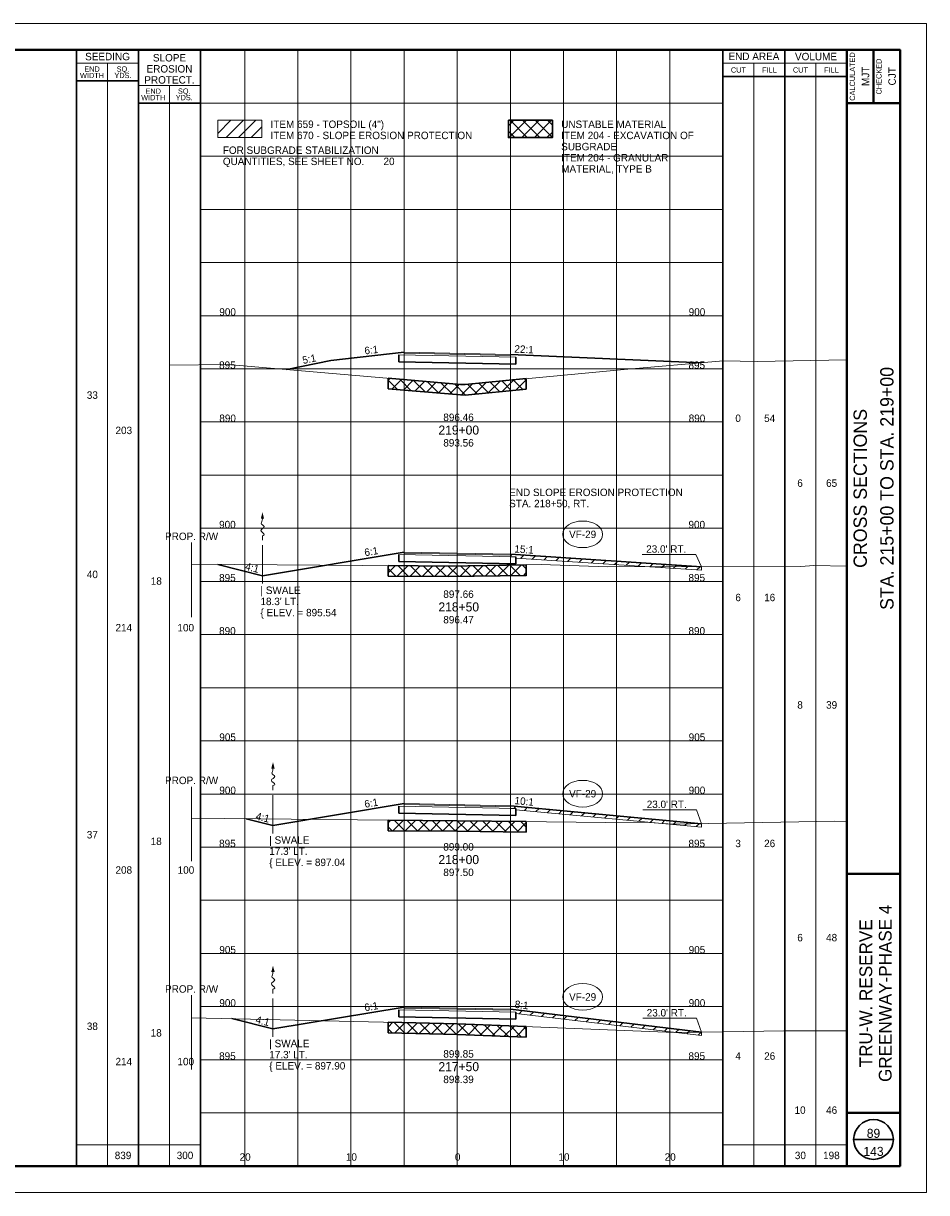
# Paper-space layout 'Layout1' of a CAD drawing. Header units: feet. Extents: x -1084 to 2301, y -843 to 1840.
# Tile 45 of 46: x 75 to 160, y 1722 to 1832. Entities that reach past the tile are written whole.
import ezdxf
from ezdxf.enums import TextEntityAlignment as Align

# ---------------------------------------------------------------- set-up
doc = ezdxf.new("R2010")
doc.units = ezdxf.units.FT
doc.header["$LTSCALE"] = 10
doc.header["$MEASUREMENT"] = 0
for name, pattern in [('cl5', [50, 1.25, -1.25, 45, -1.25, 1.25]), ('DGN Style 2', [42.257429, 25.354457, -16.902971]), ('DGN Style 3', [59.1604, 42.257429, -16.902971]), ('rowpr', [5.45, 1, -0.225, -0.225, 4])]:
    doc.linetypes.add(name, pattern=pattern)
for name, color, linetype, lineweight in [('DR_P_Erosion_Control', 7, 'Continuous', 13), ('DR_P_Flow_Arrow', 151, 'Continuous', 13), ('DR_P_Text', 7, 'Continuous', 13), ('GE_P_CL_5', 7, 'cl5', 13), ('PV_P_Text', 7, 'Continuous', 13), ('RW_P_Fee_RW', 193, 'rowpr', 40), ('SH_Border', 7, 'Continuous', 40), ('SH_Data', 7, 'Continuous', 0), ('SH_Major_Grid_Line', 254, 'Continuous', 13), ('SH_Text', 7, 'Continuous', 13), ('TX_P_5', 7, 'Continuous', 13), ('TX_X_5', 7, 'Continuous', 0), ('XS_P_Finished_Grade', 3, 'Continuous', 30), ('XS_P_Pavt_Surface', 251, 'Continuous', 13), ('XS_P_Subgrade', 4, 'Continuous', 30), ('XS_P_Undercut', 230, 'Continuous', 30), ('XS_X_Ground_Line', 3, 'DGN Style 2', 13)]:
    doc.layers.add(name, color=color, linetype=linetype, lineweight=lineweight)
doc.layers.add('SH_Cut_Line', color=7, linetype='DGN Style 3', lineweight=0, plot=False)
doc.layers.add('XS_P_Pavt_Layers', color=251, linetype='Continuous', lineweight=0, transparency=0.5)
doc.styles.add('Font 70-Title', font='font70.shx', dxfattribs={"height": 0.2})
doc.styles.add('Slanted-Normal LS 0.50', font='font31.shx', dxfattribs={"height": 0.14})
doc.styles.add('Slanted-Sub Title', font='font31.shx', dxfattribs={"height": 0.17})
doc.styles.add('Style-font30', font='font30.shx')
doc.styles.add('Style-font31', font='font31.shx')
doc.styles.add('Style-font70', font='font70.shx')

# ---------------------------------------------------------------- blocks, each defined once
blk = doc.blocks.new('DFL-P_84')
at = {"layer": 'DR_P_Flow_Arrow', "color": 151, "linetype": 'Continuous', "lineweight": 13}
blk.add_open_spline([(-0.08, 0), (-0.081, 0), (-0.082, 0), (-0.083, 0), (-0.094, 0), (-0.105, 0.005), (-0.116, 0.008), (-0.123, 0.01), (-0.131, 0.013), (-0.137, 0.015), (-0.152, 0.02), (-0.165, -0.02), (-0.179, -0.022), (-0.195, -0.023), (-0.212, 0.018), (-0.228, 0.02), (-0.245, 0.021), (-0.266, -0.028), (-0.284, -0.022), (-0.29, -0.02), (-0.287, 0.001), (-0.295, 0.001), (-0.313, 0), (-0.332, 0), (-0.35, 0)], degree=3, knots=[0, 0, 0, 0, 0.009646, 0.009646, 0.009646, 0.112481, 0.112481, 0.112481, 0.179673, 0.179673, 0.179673, 0.350625, 0.350625, 0.350625, 0.544565, 0.544565, 0.544565, 0.756426, 0.756426, 0.756426, 0.832712, 0.832712, 0.832712, 1, 1, 1, 1], dxfattribs=at)
at = {"layer": 'DR_P_Flow_Arrow', "color": 151, "linetype": 'Continuous', "lineweight": 0, "extrusion": (0, 0, -1)}
blk.add_solid([(0.08, 0.022), (0, 0), (0.08, -0.021)], dxfattribs=at)
blk = doc.blocks.new('GPKLBL_447')
at = {"layer": 'TX_P_5', "linetype": 'Continuous', "insert": (-0.51, 0.98), "char_height": 0.7, "attachment_point": 1, "rotation": 350.5377, "line_spacing_factor": 0.6, "style": 'Style-font31'}
blk.add_mtext('4:1', dxfattribs=at)
blk = doc.blocks.new('GPKLBL_448')
at = {"layer": 'TX_P_5', "linetype": 'Continuous', "extrusion": (0, 0, -1), "insert": (-0.46, 0.97), "char_height": 0.7, "attachment_point": 3, "text_direction": (-0.986394, 0.164399, 0), "line_spacing_factor": 0.6, "style": 'Style-font31'}
blk.add_mtext('6:1', dxfattribs=at)
blk = doc.blocks.new('XS POINT_353')
at = {"layer": 'RW_P_Fee_RW', "linetype": 'Continuous', "lineweight": 13}
blk.add_line((0, 3.5), (0, -3.5), dxfattribs=at)
blk = doc.blocks.new('GPKLBL_449')
at = {"layer": 'TX_P_5', "linetype": 'Continuous', "insert": (-0.51, 0.98), "char_height": 0.7, "attachment_point": 1, "rotation": 350.5377, "line_spacing_factor": 0.6, "style": 'Style-font31'}
blk.add_mtext('8:1', dxfattribs=at)
blk = doc.blocks.new('GPKLBL_450')
at = {"layer": 'TX_P_5', "linetype": 'Continuous', "insert": (-0.51, 0.98), "char_height": 0.7, "attachment_point": 1, "rotation": 350.5377, "line_spacing_factor": 0.6, "style": 'Style-font31'}
blk.add_mtext('4:1', dxfattribs=at)
blk = doc.blocks.new('DFL-P_85')
at = {"layer": 'DR_P_Flow_Arrow', "color": 151, "linetype": 'Continuous', "lineweight": 13}
blk.add_open_spline([(-0.08, 0), (-0.081, 0), (-0.082, 0), (-0.083, 0), (-0.094, 0), (-0.105, 0.005), (-0.116, 0.008), (-0.123, 0.01), (-0.131, 0.013), (-0.137, 0.015), (-0.152, 0.02), (-0.165, -0.02), (-0.179, -0.022), (-0.195, -0.023), (-0.212, 0.018), (-0.228, 0.02), (-0.245, 0.021), (-0.266, -0.028), (-0.284, -0.022), (-0.29, -0.02), (-0.287, 0.001), (-0.295, 0.001), (-0.313, 0), (-0.332, 0), (-0.35, 0)], degree=3, knots=[0, 0, 0, 0, 0.009646, 0.009646, 0.009646, 0.112481, 0.112481, 0.112481, 0.179673, 0.179673, 0.179673, 0.350625, 0.350625, 0.350625, 0.544565, 0.544565, 0.544565, 0.756426, 0.756426, 0.756426, 0.832712, 0.832712, 0.832712, 1, 1, 1, 1], dxfattribs=at)
at = {"layer": 'DR_P_Flow_Arrow', "color": 151, "linetype": 'Continuous', "lineweight": 0, "extrusion": (0, 0, -1)}
blk.add_solid([(0.08, 0.022), (0, 0), (0.08, -0.021)], dxfattribs=at)
blk = doc.blocks.new('GPKLBL_451')
at = {"layer": 'TX_P_5', "linetype": 'Continuous', "extrusion": (0, 0, -1), "insert": (-0.46, 0.97), "char_height": 0.7, "attachment_point": 3, "text_direction": (-0.986394, 0.164399, 0), "line_spacing_factor": 0.6, "style": 'Style-font31'}
blk.add_mtext('6:1', dxfattribs=at)
blk = doc.blocks.new('XS POINT_354')
at = {"layer": 'RW_P_Fee_RW', "linetype": 'Continuous', "lineweight": 13}
blk.add_line((0, 3.5), (0, -3.5), dxfattribs=at)
blk = doc.blocks.new('GPKLBL_452')
at = {"layer": 'TX_P_5', "linetype": 'Continuous', "insert": (-0.51, 0.98), "char_height": 0.7, "attachment_point": 1, "rotation": 350.5377, "line_spacing_factor": 0.6, "style": 'Style-font31'}
blk.add_mtext('10:1', dxfattribs=at)
blk = doc.blocks.new('GPKLBL_493')
at = {"layer": 'TX_P_5', "linetype": 'Continuous', "extrusion": (0, 0, -1), "insert": (-0.46, 0.97), "char_height": 0.7, "attachment_point": 3, "text_direction": (-0.986394, 0.164399, 0), "line_spacing_factor": 0.6, "style": 'Style-font31'}
blk.add_mtext('6:1', dxfattribs=at)
blk = doc.blocks.new('GPKLBL_494')
at = {"layer": 'TX_P_5', "linetype": 'Continuous', "insert": (-0.51, 0.98), "char_height": 0.7, "attachment_point": 1, "rotation": 350.5377, "line_spacing_factor": 0.6, "style": 'Style-font31'}
blk.add_mtext('4:1', dxfattribs=at)
blk = doc.blocks.new('DFL-P_88')
at = {"layer": 'DR_P_Flow_Arrow', "color": 151, "linetype": 'Continuous', "lineweight": 13}
blk.add_open_spline([(-0.08, 0), (-0.081, 0), (-0.082, 0), (-0.083, 0), (-0.094, 0), (-0.105, 0.005), (-0.116, 0.008), (-0.123, 0.01), (-0.131, 0.013), (-0.137, 0.015), (-0.152, 0.02), (-0.165, -0.02), (-0.179, -0.022), (-0.195, -0.023), (-0.212, 0.018), (-0.228, 0.019), (-0.245, 0.021), (-0.266, -0.028), (-0.284, -0.022), (-0.29, -0.02), (-0.287, 0.001), (-0.295, 0.001), (-0.313, 0), (-0.332, 0), (-0.35, 0)], degree=3, knots=[0, 0, 0, 0, 0.009646, 0.009646, 0.009646, 0.112481, 0.112481, 0.112481, 0.179673, 0.179673, 0.179673, 0.350625, 0.350625, 0.350625, 0.544565, 0.544565, 0.544565, 0.756426, 0.756426, 0.756426, 0.832712, 0.832712, 0.832712, 1, 1, 1, 1], dxfattribs=at)
at = {"layer": 'DR_P_Flow_Arrow', "color": 151, "linetype": 'Continuous', "lineweight": 0, "extrusion": (0, 0, -1)}
blk.add_solid([(0.08, 0.021), (0, 0), (0.08, -0.021)], dxfattribs=at)
blk = doc.blocks.new('GPKLBL_495')
at = {"layer": 'TX_P_5', "linetype": 'Continuous', "insert": (-0.51, 0.98), "char_height": 0.7, "attachment_point": 1, "rotation": 350.5377, "line_spacing_factor": 0.6, "style": 'Style-font31'}
blk.add_mtext('15:1', dxfattribs=at)
blk = doc.blocks.new('XS POINT_377')
at = {"layer": 'RW_P_Fee_RW', "linetype": 'Continuous', "lineweight": 13}
blk.add_line((0, 3.5), (0, -3.5), dxfattribs=at)
blk = doc.blocks.new('GPKLBL_496')
at = {"layer": 'TX_P_5', "linetype": 'Continuous', "extrusion": (0, 0, -1), "insert": (-0.46, 0.97), "char_height": 0.7, "attachment_point": 3, "text_direction": (-0.986394, 0.164399, 0), "line_spacing_factor": 0.6, "style": 'Style-font31'}
blk.add_mtext('6:1', dxfattribs=at)
blk = doc.blocks.new('GPKLBL_497')
at = {"layer": 'TX_P_5', "linetype": 'Continuous', "insert": (-0.51, 0.98), "char_height": 0.7, "attachment_point": 1, "rotation": 350.5377, "line_spacing_factor": 0.6, "style": 'Style-font31'}
blk.add_mtext('22:1', dxfattribs=at)
blk = doc.blocks.new('GPKLBL_498')
at = {"layer": 'TX_P_5', "linetype": 'Continuous', "extrusion": (0, 0, -1), "insert": (-0.46, 0.97), "char_height": 0.7, "attachment_point": 3, "text_direction": (-0.986394, 0.164399, 0), "line_spacing_factor": 0.6, "style": 'Style-font31'}
blk.add_mtext('5:1', dxfattribs=at)

psp = doc.layouts.get("Layout1")

# ---------------------------------------------------------------- hatches: boundary and pattern name
at = {"layer": 'DR_P_Erosion_Control'}
h = psp.add_hatch(dxfattribs=at)
h.set_pattern_fill('HATCH', color=256, style=0, pattern_type=2)
h.set_pattern_definition([(45, (101.9289, 1822.5384), (-0.589255, 0.589255), [])])
h.paths.add_polyline_path([(93.29, 1821.76), (97.44, 1821.76), (97.44, 1823.38), (93.29, 1823.38)])
h = psp.add_hatch(dxfattribs=at)
h.set_pattern_fill('HATCH', color=256, style=0, pattern_type=2)
h.set_pattern_definition([(45, (128.7089, 1782.0197), (-0.589255, 0.589255), [])])
h.paths.add_polyline_path([(121.33, 1782.3), (121.33, 1782.2), (138.8, 1781.05), (138.8, 1781.38), (120.83, 1782.56), (120.83, 1782.46), (120.83, 1782.31)])
h = psp.add_hatch(dxfattribs=at)
h.set_pattern_fill('HATCH', color=256, style=0, pattern_type=2)
h.set_pattern_definition([(45, (126.6737, 1758.2562), (-0.589255, 0.589255), [])])
h.paths.add_polyline_path([(121.33, 1758.64), (121.33, 1758.52), (138.83, 1756.88), (138.83, 1757.21), (120.83, 1758.9), (120.83, 1758.8), (120.83, 1758.65)])
h = psp.add_hatch(dxfattribs=at)
h.set_pattern_fill('HATCH', color=256, style=0, pattern_type=2)
h.set_pattern_definition([(45, (127.0121, 1738.79855), (-0.589255, 0.589255), [])])
h.paths.add_polyline_path([(121.33, 1739.49), (121.33, 1739.36), (138.83, 1737.27), (138.83, 1737.6), (120.83, 1739.75), (120.83, 1739.65), (120.83, 1739.5)])
at = {"layer": 'XS_P_Undercut', "lineweight": 0}
h = psp.add_hatch(dxfattribs=at)
h.set_pattern_fill('CROSSHATCH', color=256, style=0, pattern_type=2)
h.set_pattern_definition([(45, (123.9318, 1817.8928), (-0.58926, 0.58926), []), (315, (123.9318, 1817.8928), (0.58926, 0.58926), [])])
h.paths.add_polyline_path([(120.64, 1821.76), (124.78, 1821.76), (124.78, 1823.38), (120.64, 1823.38)])
h = psp.add_hatch(dxfattribs=at)
h.set_pattern_fill('CROSSHATCH', color=256, style=0, pattern_type=2)
h.set_pattern_definition([(45, (119.3521, 1798.33884), (-0.589255, 0.589255), []), (315, (119.3521, 1798.33884), (0.589255, 0.589255), [])])
h.paths.add_polyline_path([(122.33, 1799.08), (116.57, 1798.53), (116.12, 1798.54), (109.33, 1799.12), (109.33, 1798.12), (116.12, 1797.54), (116.57, 1797.53), (122.33, 1798.08)])
h = psp.add_hatch(dxfattribs=at)
h.set_pattern_fill('CROSSHATCH', color=256, style=0, pattern_type=2)
h.set_pattern_definition([(45, (120.1394, 1781.0074), (-0.589255, 0.589255), []), (315, (120.1394, 1781.0074), (0.589255, 0.589255), [])])
h.paths.add_polyline_path([(122.33, 1781.57), (114.98, 1781.45), (109.33, 1781.49), (109.33, 1780.49), (114.98, 1780.45), (122.33, 1780.57)])
h = psp.add_hatch(dxfattribs=at)
h.set_pattern_fill('CROSSHATCH', color=256, style=0, pattern_type=2)
h.set_pattern_definition([(45, (119.7561, 1757.1045), (-0.589255, 0.589255), []), (315, (119.7561, 1757.1045), (0.589255, 0.589255), [])])
h.paths.add_polyline_path([(115.83, 1757.49), (109.33, 1757.55), (109.33, 1756.55), (115.83, 1756.49), (122.33, 1756.41), (122.33, 1757.41)])
h = psp.add_hatch(dxfattribs=at)
h.set_pattern_fill('CROSSHATCH', color=256, style=0, pattern_type=2)
h.set_pattern_definition([(45, (119.8442, 1737.9854), (-0.589255, 0.589255), []), (315, (119.8442, 1737.9854), (0.589255, 0.589255), [])])
h.paths.add_polyline_path([(115.83, 1738.39), (109.33, 1738.54), (109.33, 1737.54), (115.83, 1737.39), (122.33, 1737.12), (122.33, 1738.12)])

# ---------------------------------------------------------------- linework, layer by layer
at = {"layer": 'DR_P_Erosion_Control'}
for p, q in [((138.8, 1781.05), (121.33, 1782.2)), ((138.8, 1781.05), (138.8, 1781.38)), ((138.83, 1756.88), (121.33, 1758.52)), ((138.83, 1756.88), (138.83, 1757.21)), ((138.83, 1737.27), (121.33, 1739.36)), ((138.83, 1737.27), (138.83, 1737.6))]:
    psp.add_line(p, q, dxfattribs=at)
at = {"layer": 'DR_P_Erosion_Control', "flags": 128}
for points in [[(93.29, 1823.38), (97.44, 1823.38), (97.44, 1821.76), (93.29, 1821.76), (93.29, 1823.38)], [(93.29, 1821.76), (97.44, 1821.76), (97.44, 1823.38), (93.29, 1823.38), (93.29, 1821.76)], [(121.33, 1782.3), (121.33, 1782.2), (138.8, 1781.05), (138.8, 1781.38), (120.83, 1782.56), (120.83, 1782.46), (120.83, 1782.31), (121.33, 1782.3)], [(121.33, 1758.64), (121.33, 1758.52), (138.83, 1756.88), (138.83, 1757.21), (120.83, 1758.9), (120.83, 1758.8), (120.83, 1758.65), (121.33, 1758.64)], [(121.33, 1739.49), (121.33, 1739.36), (138.83, 1737.27), (138.83, 1737.6), (120.83, 1739.75), (120.83, 1739.65), (120.83, 1739.5), (121.33, 1739.49)]]:
    psp.add_lwpolyline(points, close=True, dxfattribs=at)
at = {"layer": 'DR_P_Text'}
for p, q in [((133.24, 1782.54), (138.29, 1782.54)), ((138.8, 1781.38), (138.29, 1782.54)), ((133.28, 1758.52), (138.33, 1758.52)), ((138.83, 1757.21), (138.33, 1758.52)), ((133.28, 1738.91), (138.33, 1738.91)), ((138.83, 1737.6), (138.33, 1738.91))]:
    psp.add_line(p, q, dxfattribs=at)
at = {"layer": 'DR_P_Text', "color": 7, "linetype": 'Continuous', "lineweight": 13}
for centre in [(127.63, 1784.43), (127.63, 1760.03), (127.63, 1740.91)]:
    psp.add_ellipse(centre, major_axis=(1.88, 0), ratio=0.666667, dxfattribs=at)
at = {"layer": 'GE_P_CL_5'}
for p, q in [((97.5, 1783.4), (97.5, 1779.8)), ((98.49, 1759.9), (98.49, 1756.3)), ((98.49, 1740.76), (98.49, 1737.15))]:
    psp.add_line(p, q, dxfattribs=at)
at = {"layer": 'SH_Border', "color": 7, "linetype": 'Continuous', "lineweight": 40}
for p, q in [((152.5, 1725), (152.5, 1830)), ((155, 1830), (155, 1825)), ((152.5, 1825), (157.5, 1825)), ((152.5, 1752.5), (157.5, 1752.5)), ((152.5, 1730), (157.5, 1730))]:
    psp.add_line(p, q, dxfattribs=at)
at = {"layer": 'SH_Border', "color": 7, "linetype": 'Continuous', "lineweight": 40, "flags": 128}
psp.add_lwpolyline([(0, 1830), (157.5, 1830), (157.5, 1725), (0, 1725), (0, 1830)], close=True, dxfattribs=at)
at = {"layer": 'SH_Cut_Line', "color": 7, "linetype": 'DGN Style 3', "lineweight": 0, "flags": 128}
psp.add_lwpolyline([(-10, 1722.5), (160, 1722.5), (160, 1832.5), (-10, 1832.5), (-10, 1722.5)], close=True, dxfattribs=at)
at = {"layer": 'SH_Data', "color": 7, "linetype": 'Continuous', "lineweight": 30}
for p, q in [((80, 1725), (80, 1830)), ((85.83, 1725), (85.83, 1830)), ((85.83, 1725), (85.83, 1830)), ((91.66, 1725), (91.66, 1830)), ((140.83, 1725), (140.83, 1830)), ((146.67, 1725), (146.67, 1830)), ((140.83, 1827.5), (152.5, 1827.5)), ((85.83, 1827.08), (80, 1827.08)), ((91.66, 1825), (85.83, 1825)), ((153.12, 1727.5), (156.88, 1727.5))]:
    psp.add_line(p, q, dxfattribs=at)
at = {"layer": 'SH_Data', "color": 7, "linetype": 'Continuous', "lineweight": 0}
for p, q in [((85.83, 1828.75), (80, 1828.75)), ((140.83, 1828.75), (152.5, 1828.75)), ((91.66, 1826.67), (85.83, 1826.67))]:
    psp.add_line(p, q, dxfattribs=at)
at = {"layer": 'SH_Data', "color": 7, "linetype": 'Continuous', "lineweight": 13}
for p, q in [((82.92, 1725), (82.92, 1828.75)), ((143.75, 1725), (143.75, 1828.75)), ((149.58, 1725), (149.58, 1828.75)), ((88.75, 1725), (88.75, 1826.67)), ((80, 1727), (91.66, 1727)), ((140.83, 1727), (152.5, 1727))]:
    psp.add_line(p, q, dxfattribs=at)
at = {"layer": 'SH_Data', "color": 7, "linetype": 'Continuous', "lineweight": 30}
psp.add_circle((155, 1727.5), 1.87, dxfattribs=at)
at = {"layer": 'SH_Major_Grid_Line', "color": 254, "linetype": 'Continuous', "lineweight": 13}
for p, q in [((95.83, 1725), (95.83, 1830)), ((100.83, 1725), (100.83, 1830)), ((105.83, 1725), (105.83, 1830)), ((110.83, 1725), (110.83, 1830)), ((115.83, 1725), (115.83, 1830)), ((120.83, 1725), (120.83, 1830)), ((125.83, 1725), (125.83, 1830)), ((130.83, 1725), (130.83, 1830)), ((135.83, 1725), (135.83, 1830)), ((85.83, 1825), (140.83, 1825)), ((91.66, 1820), (140.83, 1820)), ((91.66, 1815), (140.83, 1815)), ((91.66, 1810), (140.83, 1810)), ((91.66, 1805), (140.83, 1805)), ((91.66, 1800), (140.83, 1800)), ((91.66, 1795), (140.83, 1795)), ((91.66, 1790), (140.83, 1790)), ((91.66, 1785), (140.83, 1785)), ((91.66, 1780), (140.83, 1780)), ((91.66, 1775), (140.83, 1775)), ((91.66, 1770), (140.83, 1770)), ((91.66, 1765), (140.83, 1765)), ((91.66, 1760), (140.83, 1760)), ((91.66, 1755), (140.83, 1755)), ((91.66, 1750), (140.83, 1750)), ((91.66, 1745), (140.83, 1745)), ((91.66, 1740), (140.83, 1740)), ((91.66, 1735), (140.83, 1735)), ((91.66, 1730), (140.83, 1730))]:
    psp.add_line(p, q, dxfattribs=at)
at = {"layer": 'XS_P_Finished_Grade'}
for p, q in [((103.92, 1800.77), (99.78, 1799.94)), ((103.92, 1800.77), (110.83, 1801.56)), ((138.86, 1800.56), (120.83, 1801.36)), ((97.5, 1780.54), (110.83, 1782.76)), ((138.8, 1781.38), (120.83, 1782.56)), ((97.5, 1780.54), (93.3, 1781.59)), ((98.49, 1757.04), (110.83, 1759.1)), ((138.83, 1757.21), (120.83, 1758.9)), ((98.49, 1757.04), (95.95, 1757.68)), ((98.49, 1737.9), (110.83, 1739.95)), ((138.83, 1737.6), (120.83, 1739.75)), ((98.49, 1737.9), (94.62, 1738.87))]:
    psp.add_line(p, q, dxfattribs=at)
at = {"layer": 'XS_P_Pavt_Layers', "color": 2, "lineweight": 13}
for p, q in [((121.33, 1801.1), (110.33, 1801.32)), ((120.83, 1801.26), (110.83, 1801.46)), ((121.33, 1782.3), (110.33, 1782.52)), ((120.83, 1782.46), (110.83, 1782.66)), ((120.83, 1758.8), (110.83, 1759)), ((121.33, 1758.64), (110.33, 1758.86)), ((121.33, 1739.49), (110.33, 1739.71)), ((120.83, 1739.65), (110.83, 1739.85))]:
    psp.add_line(p, q, dxfattribs=at)
at = {"layer": 'XS_P_Pavt_Surface', "color": 193}
for p, q in [((110.83, 1801.56), (110.83, 1801.31)), ((120.83, 1801.36), (110.83, 1801.56)), ((120.83, 1801.36), (120.83, 1801.11)), ((110.83, 1782.76), (110.83, 1782.51)), ((120.83, 1782.56), (110.83, 1782.76)), ((120.83, 1782.56), (120.83, 1782.31)), ((110.83, 1759.1), (110.83, 1758.85)), ((120.83, 1758.9), (110.83, 1759.1)), ((120.83, 1758.9), (120.83, 1758.65)), ((110.83, 1739.95), (110.83, 1739.7)), ((120.83, 1739.75), (110.83, 1739.95)), ((120.83, 1739.75), (120.83, 1739.5))]:
    psp.add_line(p, q, dxfattribs=at)
at = {"layer": 'XS_P_Subgrade'}
for p, q in [((110.33, 1801.32), (110.33, 1800.66)), ((121.33, 1801.1), (121.33, 1800.44)), ((121.33, 1800.44), (110.33, 1800.66)), ((110.33, 1782.52), (110.33, 1781.86)), ((121.33, 1782.3), (121.33, 1781.64)), ((121.33, 1781.64), (110.33, 1781.86)), ((110.33, 1758.86), (110.33, 1758.19)), ((121.33, 1757.97), (110.33, 1758.19)), ((121.33, 1758.64), (121.33, 1757.97)), ((110.33, 1739.71), (110.33, 1739.05)), ((121.33, 1739.49), (121.33, 1738.83)), ((121.33, 1738.83), (110.33, 1739.05))]:
    psp.add_line(p, q, dxfattribs=at)
at = {"layer": 'XS_P_Undercut'}
for p, q in [((109.33, 1799.12), (109.33, 1798.12)), ((122.33, 1799.08), (122.33, 1798.08)), ((109.33, 1781.49), (109.33, 1780.49)), ((109.33, 1781.49), (114.98, 1781.45)), ((122.33, 1781.52), (122.33, 1780.52)), ((109.33, 1780.49), (114.98, 1780.45)), ((109.33, 1757.55), (109.33, 1756.55)), ((109.33, 1757.55), (115.83, 1757.49)), ((122.33, 1757.41), (122.33, 1756.41)), ((109.33, 1756.55), (115.83, 1756.49)), ((109.33, 1738.54), (109.33, 1737.54)), ((109.33, 1738.54), (115.83, 1738.39)), ((122.33, 1738.12), (122.33, 1737.12)), ((109.33, 1737.54), (115.83, 1737.39))]:
    psp.add_line(p, q, dxfattribs=at)
at = {"layer": 'XS_P_Undercut', "flags": 128}
psp.add_lwpolyline([(120.64, 1823.38), (124.78, 1823.38), (124.78, 1821.76), (120.64, 1821.76), (120.64, 1823.38)], close=True, dxfattribs=at)
at = {"layer": 'XS_P_Undercut', "lineweight": 0, "flags": 128}
for points in [[(120.64, 1821.76), (124.78, 1821.76), (124.78, 1823.38), (120.64, 1823.38), (120.64, 1821.76)], [(122.33, 1799.08), (116.57, 1798.53), (116.12, 1798.54), (109.33, 1799.12), (109.33, 1798.12), (116.12, 1797.54), (116.57, 1797.53), (122.33, 1798.08), (122.33, 1799.08)], [(122.33, 1781.57), (114.98, 1781.45), (109.33, 1781.49), (109.33, 1780.49), (114.98, 1780.45), (122.33, 1780.57), (122.33, 1781.57)], [(115.83, 1757.49), (109.33, 1757.55), (109.33, 1756.55), (115.83, 1756.49), (122.33, 1756.41), (122.33, 1757.41), (115.83, 1757.49)], [(115.83, 1738.39), (109.33, 1738.54), (109.33, 1737.54), (115.83, 1737.39), (122.33, 1737.12), (122.33, 1738.12), (115.83, 1738.39)]]:
    psp.add_lwpolyline(points, close=True, dxfattribs=at)
at = {"layer": 'XS_P_Undercut', "flags": 128}
for points in [[(109.33, 1799.12), (116.12, 1798.54), (116.57, 1798.53), (122.33, 1799.08)], [(109.33, 1798.12), (116.12, 1797.54), (116.57, 1797.53), (122.33, 1798.08)], [(114.98, 1781.45), (122.33, 1781.57)], [(114.98, 1780.45), (122.33, 1780.57)], [(115.83, 1757.49), (122.33, 1757.41)], [(115.83, 1756.49), (122.33, 1756.41)], [(115.83, 1738.39), (122.33, 1738.12)], [(115.83, 1737.39), (122.33, 1737.12)]]:
    psp.add_lwpolyline(points, dxfattribs=at)
at = {"layer": 'XS_X_Ground_Line'}
for p, q in [((90.83, 1781.61), (114.98, 1781.45)), ((90.83, 1757.73), (115.83, 1757.49)), ((90.83, 1738.95), (115.83, 1738.39))]:
    psp.add_line(p, q, dxfattribs=at)
at = {"layer": 'XS_X_Ground_Line', "flags": 128}
for points in [[(88.75, 1800.35), (94.23, 1800.42), (116.12, 1798.54), (116.57, 1798.53), (131.53, 1799.95), (140.86, 1800.74), (144.04, 1800.7), (152.5, 1800.86)], [(114.98, 1781.45), (123.73, 1781.59), (129.98, 1781.36), (148.16, 1781.4), (149.39, 1781.5), (152.5, 1781.44)], [(115.83, 1757.49), (129.82, 1757.32), (133.47, 1757.36), (136.08, 1757.16), (151.35, 1757.43), (152.5, 1757.42)], [(115.83, 1738.39), (136.27, 1737.56), (140.9, 1737.63), (146.55, 1737.73), (152.5, 1737.73)]]:
    psp.add_lwpolyline(points, dxfattribs=at)

# ---------------------------------------------------------------- block references
at = {"layer": 'DR_P_Flow_Arrow', "color": 151, "linetype": 'Continuous', "lineweight": 0, "xscale": 7.5, "yscale": 7.5, "zscale": 7.5, "rotation": 89.99999999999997}
for name, p in [('DFL-P_88', (97.5, 1786.5)), ('DFL-P_85', (98.49, 1763)), ('DFL-P_84', (98.49, 1743.85))]:
    psp.add_blockref(name, p, dxfattribs=at)
at = {"layer": 'RW_P_Fee_RW', "linetype": 'Continuous', "lineweight": 13}
for name, p in [('XS POINT_377', (90.83, 1780.15)), ('XS POINT_354', (90.83, 1757.19)), ('XS POINT_353', (90.83, 1737.57))]:
    psp.add_blockref(name, p, dxfattribs=at)
at = {"layer": 'TX_P_5', "linetype": 'Continuous', "extrusion": (0, 0, -1)}
for name, p, rotation in [('GPKLBL_496', (-107.84, 1801.25), 2.914216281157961), ('GPKLBL_498', (-102.04, 1800.41), 358.1523897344)]:
    psp.add_blockref(name, p, dxfattribs=dict(at, rotation=rotation))
at = {"layer": 'TX_P_5', "linetype": 'Continuous'}
for name, p, rotation in [('GPKLBL_497', (121.85, 1801.32), 6.919642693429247), ('GPKLBL_495', (121.84, 1782.5), 5.689419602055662), ('GPKLBL_494', (96.42, 1780.77), 355.4260787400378), ('GPKLBL_452', (121.84, 1758.81), 4.096709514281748), ('GPKLBL_450', (97.41, 1757.28), 355.4260787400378), ('GPKLBL_449', (121.84, 1739.63), 2.637697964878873), ('GPKLBL_447', (97.41, 1738.13), 355.4260787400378)]:
    psp.add_blockref(name, p, dxfattribs=dict(at, rotation=rotation))
at = {"layer": 'TX_P_5', "linetype": 'Continuous', "extrusion": (0, 0, -1)}
for name, p in [('GPKLBL_493', (-107.86, 1782.3)), ('GPKLBL_451', (-107.86, 1758.63)), ('GPKLBL_448', (-107.86, 1739.49))]:
    psp.add_blockref(name, p, dxfattribs=at)

# ---------------------------------------------------------------- texts
at = {"layer": 'DR_P_Text', "color": 7, "lineweight": 13, "style": 'Style-font31'}
for p in [(127.63, 1784.43), (127.63, 1760.03), (127.63, 1740.91)]:
    psp.add_text('VF-29', height=0.7, dxfattribs=at).set_placement(p, align=Align.MIDDLE_CENTER)
at = {"layer": 'DR_P_Text', "char_height": 0.7, "attachment_point": 1, "line_spacing_factor": 0.9}
for s, insert, style in [('ITEM 659 - TOPSOIL (4")\\PITEM 670 - SLOPE EROSION PROTECTION', (98.26, 1823.36), 'Slanted-Sub Title'), ('UNSTABLE MATERIAL\\PITEM 204 - EXCAVATION OF\\PSUBGRADE\\PITEM 204 - GRANULAR\\PMATERIAL, TYPE B', (125.61, 1823.36), 'Slanted-Sub Title'), ('FOR SUBGRADE STABILIZATION\\PQUANTITIES, SEE SHEET NO.', (93.77, 1820.92), 'Slanted-Sub Title'), ('20\\P', (108.89, 1819.87), 'Style-font31'), ("23.0' RT.", (133.61, 1783.4), 'Slanted-Normal LS 0.50'), ("23.0' RT.", (133.66, 1759.38), 'Slanted-Normal LS 0.50'), ("23.0' RT.", (133.66, 1739.77), 'Slanted-Normal LS 0.50')]:
    psp.add_mtext(s, dxfattribs=dict(at, insert=insert, style=style))
at = {"layer": 'PV_P_Text', "style": 'Slanted-Normal LS 0.50'}
for s, p in [('896.46', (115.95, 1795.09)), ('897.66', (115.95, 1778.45)), ('899.00', (115.95, 1754.68)), ('899.85', (115.95, 1735.2))]:
    psp.add_text(s, height=0.7, dxfattribs=at).set_placement(p, align=Align.CENTER)
at = {"layer": 'RW_P_Fee_RW', "linetype": 'Continuous', "lineweight": 13, "char_height": 0.7, "attachment_point": 2, "line_spacing_factor": 0.9, "style": 'Style-font31'}
for insert in [(90.83, 1784.59), (90.83, 1761.63), (90.83, 1742.01)]:
    psp.add_mtext('PROP. R/W', dxfattribs=dict(at, insert=insert))
at = {"layer": 'SH_Data', "color": 7, "linetype": 'Continuous', "lineweight": 13, "style": 'Style-font30'}
for s, p in [('SEEDING', (82.92, 1829.38)), ('END AREA', (143.75, 1829.4)), ('VOLUME', (149.59, 1829.38))]:
    psp.add_text(s, height=0.7, dxfattribs=at).set_placement(p, align=Align.MIDDLE_CENTER)
at = {"layer": 'SH_Data', "color": 7, "linetype": 'Continuous', "lineweight": 0, "style": 'Style-font30'}
for s, p in [('CALCULATED', (152.76, 1827.5)), ('CHECKED', (155.26, 1827.5))]:
    psp.add_text(s, height=0.5, rotation=90, dxfattribs=at).set_placement(p, align=Align.TOP_CENTER)
for s, p in [('CUT', (142.29, 1828.12)), ('FILL', (145.21, 1828.12)), ('CUT', (148.13, 1828.12)), ('FILL', (151.04, 1828.12))]:
    psp.add_text(s, height=0.5, dxfattribs=at).set_placement(p, align=Align.MIDDLE_CENTER)
at = {"layer": 'SH_Data', "color": 7, "linetype": 'Continuous', "lineweight": 13, "style": 'Style-font30'}
for s, p in [('MJT', (154.6, 1827.52)), ('CJT', (157.1, 1827.52))]:
    psp.add_text(s, height=0.7, rotation=90, dxfattribs=at).set_placement(p, align=Align.CENTER)
at = {"layer": 'SH_Data', "style": 'Font 70-Title'}
psp.add_text('STA. 215+00 TO STA. 219+00', height=1.25, rotation=90, dxfattribs=at).set_placement((156.26, 1788.75), align=Align.MIDDLE_CENTER)
at = {"layer": 'SH_Data', "color": 7, "linetype": 'Continuous', "lineweight": 0, "style": 'Style-font70'}
psp.add_text('CROSS SECTIONS', height=1.25, rotation=90, dxfattribs=at).set_placement((153.75, 1788.75), align=Align.MIDDLE_CENTER)
at = {"layer": 'SH_Data', "color": 7, "linetype": 'Continuous', "lineweight": 13, "insert": (88.75, 1828.22), "char_height": 0.7, "attachment_point": 5, "line_spacing_factor": 0.892896, "style": 'Style-font30'}
psp.add_mtext('SLOPE\\PEROSION\\PPROTECT.', dxfattribs=at)
at = {"layer": 'SH_Data', "color": 7, "linetype": 'Continuous', "lineweight": 0, "char_height": 0.7, "attachment_point": 5, "line_spacing_factor": 0.728571, "style": 'Style-font30'}
for s, insert in [('\\H0.714286x;END\\PWIDTH', (81.46, 1827.9)), ('\\H0.714286x;SQ.\\PYDS.', (84.37, 1827.9)), ('\\H0.714286x;END\\PWIDTH', (87.22, 1825.82)), ('\\H0.714286x;SQ.\\PYDS.', (90.14, 1825.82))]:
    psp.add_mtext(s, dxfattribs=dict(at, insert=insert))
at = {"layer": 'SH_Data', "lineweight": 13, "insert": (155, 1725.94), "char_height": 0.85, "attachment_point": 8, "line_spacing_factor": 0.6, "style": 'Style-font30'}
psp.add_mtext('143\\P', dxfattribs=at)
at = {"layer": 'SH_Text', "style": 'Style-font31'}
for s, p in [('900', (94.22, 1805)), ('900', (138.39, 1805)), ('895', (94.2, 1800)), ('895', (138.37, 1800)), ('33', (81.49, 1797.18)), ('890', (94.22, 1795)), ('890', (138.39, 1795)), ('0', (142.26, 1795)), ('54', (145.23, 1795)), ('203', (84.45, 1793.86)), ('6', (148.09, 1788.9)), ('65', (151.06, 1788.9)), ('900', (94.2, 1785)), ('900', (138.37, 1785)), ('40', (81.49, 1780.31)), ('18', (87.51, 1779.69)), ('895', (94.2, 1780)), ('895', (138.37, 1780)), ('6', (142.26, 1778.14)), ('16', (145.23, 1778.14)), ('214', (84.45, 1775.3)), ('100', (90.28, 1775.3)), ('890', (94.2, 1775)), ('890', (138.37, 1775)), ('8', (148.09, 1768.03)), ('39', (151.06, 1768.03)), ('905', (94.22, 1765)), ('905', (138.39, 1765)), ('900', (94.22, 1760)), ('900', (138.39, 1760)), ('37', (81.49, 1755.82)), ('18', (87.5, 1755.2)), ('895', (94.2, 1755)), ('895', (138.37, 1755)), ('3', (142.26, 1755)), ('26', (145.23, 1755)), ('208', (84.45, 1752.5)), ('100', (90.3, 1752.5)), ('6', (148.09, 1746.14)), ('48', (151.06, 1746.14)), ('905', (94.22, 1745)), ('905', (138.39, 1745)), ('900', (94.22, 1740)), ('900', (138.39, 1740)), ('38', (81.49, 1737.8)), ('18', (87.5, 1737.18)), ('214', (84.45, 1734.48)), ('100', (90.28, 1734.48)), ('895', (94.2, 1735)), ('895', (138.37, 1735)), ('4', (142.26, 1735)), ('26', (145.23, 1735)), ('10', (148.09, 1729.91)), ('46', (151.06, 1729.91)), ('20', (95.87, 1725.5)), ('10', (105.87, 1725.5)), ('0', (115.87, 1725.5)), ('0', (115.87, 1725.5)), ('10', (125.87, 1725.5)), ('20', (135.87, 1725.5))]:
    psp.add_text(s, height=0.7, dxfattribs=at).set_placement(p, align=Align.CENTER)
for s, p in [('839', (84.38, 1726)), ('300', (90.21, 1726)), ('30', (148.12, 1726)), ('198', (151.04, 1726))]:
    psp.add_text(s, height=0.7, dxfattribs=at).set_placement(p, align=Align.MIDDLE_CENTER)
at = {"layer": 'SH_Text', "insert": (120.72, 1788.73), "char_height": 0.7, "attachment_point": 1, "line_spacing_factor": 0.9, "style": 'Slanted-Sub Title'}
psp.add_mtext('END SLOPE EROSION PROTECTION\\PSTA. 218+50, RT.', dxfattribs=at)
at = {"layer": 'SH_Text', "insert": (155.2, 1741.25), "char_height": 1.2, "attachment_point": 5, "rotation": 90, "line_spacing_factor": 0.9125, "style": 'Slanted-Normal LS 0.50'}
psp.add_mtext('\\Ffont70;TRU-W. RESERVE\\PGREENWAY-PHASE 4', dxfattribs=at)
at = {"layer": 'TX_P_5', "style": 'Slanted-Sub Title'}
for s, p in [('219+00', (115.97, 1794.24)), ('218+50', (115.97, 1777.6)), ('218+00', (115.97, 1753.83)), ('217+50', (115.97, 1734.35))]:
    psp.add_text(s, height=0.85, dxfattribs=at).set_placement(p, align=Align.MIDDLE_CENTER)
at = {"layer": 'TX_P_5', "line_spacing_factor": 0.9}
for s, insert, char_height, attachment_point, style in [("| SWALE\\P18.3' LT.\\P\\{ ELEV. = 895.54", (97.31, 1779.52), 0.7, 1, 'Slanted-Normal LS 0.50'), ("| SWALE\\P17.3' LT.\\P\\{ ELEV. = 897.04", (98.14, 1756.02), 0.7, 1, 'Slanted-Normal LS 0.50'), ("| SWALE\\P17.3' LT.\\P\\{ ELEV. = 897.90", (98.14, 1736.88), 0.7, 1, 'Slanted-Normal LS 0.50'), ('89\\P', (155, 1727.64), 0.85, 8, 'Style-font30'), ('143\\P', (155, 1725.94), 0.85, 8, 'Style-font30')]:
    psp.add_mtext(s, dxfattribs=dict(at, insert=insert, char_height=char_height, attachment_point=attachment_point, style=style))
at = {"layer": 'TX_X_5', "linetype": 'Continuous', "style": 'Style-font31'}
for s, p in [('893.56', (115.95, 1793.39)), ('896.47', (115.95, 1776.75)), ('897.50', (115.95, 1752.98)), ('898.39', (115.95, 1733.5))]:
    psp.add_text(s, height=0.7, dxfattribs=at).set_placement(p, align=Align.TOP_CENTER)

doc.saveas('drawing.dxf')
